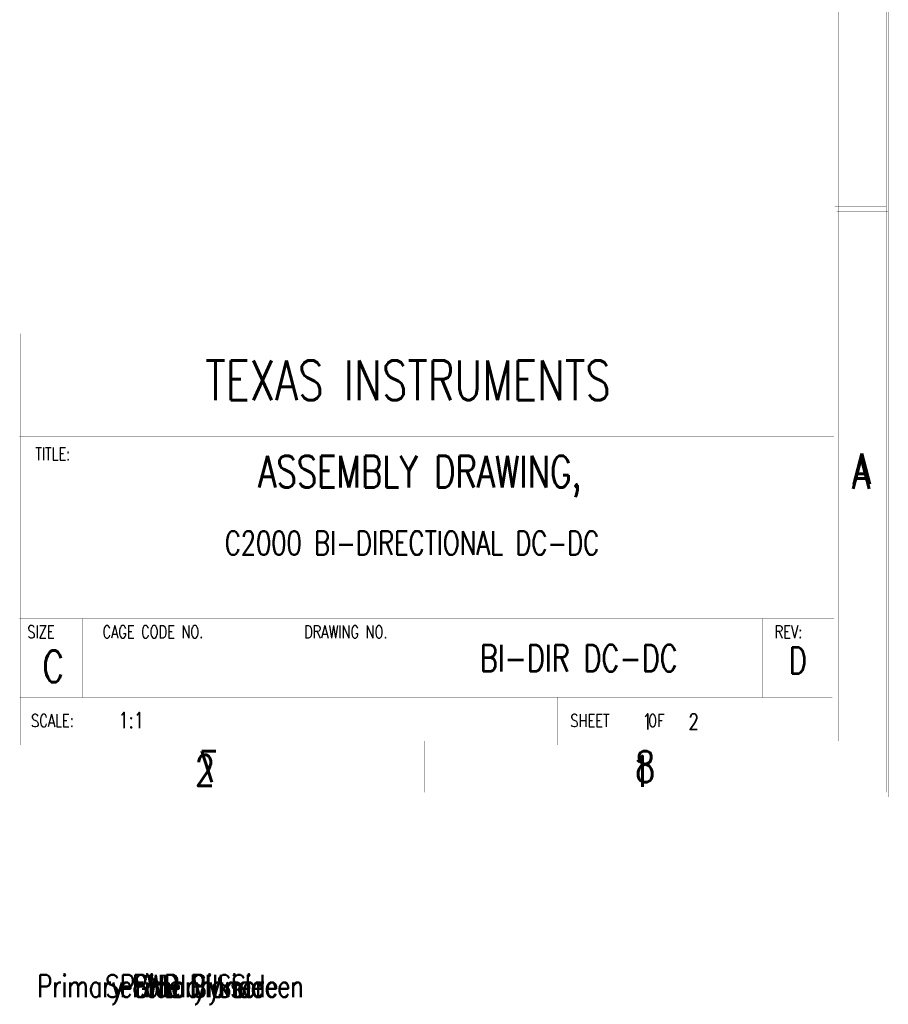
# Model space of a CAD drawing. Extents: x -4.8 to 11.7, y -3.6 to 8.1.
# Tile 27 of 53: x 7.6 to 11.7, y -3.6 to 1. Entities that reach past the tile are written whole.
import ezdxf
from ezdxf.enums import TextEntityAlignment as Align

# ---------------------------------------------------------------- set-up
doc = ezdxf.new("R2010")
doc.units = 0
for name, color, linetype in [('2D_LINE_129', 2, 'CONTINUOUS'), ('2D_LINE_130', 106, 'CONTINUOUS'), ('TEXT_01', 1, 'CONTINUOUS'), ('TEXT_02', 231, 'CONTINUOUS'), ('TEXT_03', 112, 'CONTINUOUS'), ('TEXT_04', 5, 'CONTINUOUS'), ('TEXT_123', 255, 'CONTINUOUS'), ('TEXT_129', 2, 'CONTINUOUS'), ('TEXT_130', 106, 'CONTINUOUS')]:
    doc.layers.add(name, color=color, linetype=linetype)
doc.styles.add('W0$00075', font='simplex', dxfattribs={"width": 0.75})
doc.styles.add('W0$001', font='simplex', dxfattribs={"width": 0.75})
doc.styles.add('W0$01', font='simplex', dxfattribs={"width": 0.75})

# ---------------------------------------------------------------- blocks, each defined once
blk = doc.blocks.new('SMOOTH_0$001')
at = {"const_width": 0.0005}
blk.add_lwpolyline([(-0.00025, 0, 1), (0.00025, 0, 1)], format="xyb", close=True, dxfattribs=at)
blk = doc.blocks.new('DRAWING_89')
at = {"layer": '2D_LINE_130', "const_width": 0.001}
for points in [[(15.9061, -0.4699), (-0.5924, -0.4699), (-0.5924, 10.2056), (15.9061, 10.2056)], [(15.6787, -0.2272), (-0.3346, -0.2272), (-0.3346, 9.963), (15.6787, 9.963)]]:
    blk.add_lwpolyline(points, close=True, dxfattribs=at)
for points in [[(15.9061, 2.2961), (15.6635, 2.2961)], [(13.7225, -0.4699), (13.7225, -0.2272)]]:
    blk.add_lwpolyline(points, dxfattribs=at)
at = {"layer": '2D_LINE_130'}
for p in [(15.6635, 2.2961), (15.9061, 2.2961), (13.7225, -0.2272), (15.6787, -0.2272), (13.7225, -0.4699), (15.9061, -0.4699)]:
    blk.add_blockref('SMOOTH_0$001', p, dxfattribs=at)
at = {"layer": 'TEXT_130', "style": 'W0$00075', "text_generation_flag": 2, "width": 0.75}
for s, p in [('A', (15.8333, 0.9859)), ('7', (12.752, -0.4213)), ('8', (14.8143, -0.4213))]:
    blk.add_text(s, height=0.1456, dxfattribs=at).set_placement(p)
blk = doc.blocks.new('DRAWING_90')
at = {"layer": '2D_LINE_129', "const_width": 0.001}
blk.add_lwpolyline([(0, 0), (0, 0.3736)], dxfattribs=at)
at = {"layer": '2D_LINE_129'}
for p in [(0, 0.3736), (0, 0)]:
    blk.add_blockref('SMOOTH_0$001', p, dxfattribs=at)
blk = doc.blocks.new('DRAWING_91')
at = {"layer": '2D_LINE_129', "const_width": 0.001}
blk.add_lwpolyline([(0, 0), (3.8485, 0)], dxfattribs=at)
at = {"layer": '2D_LINE_129'}
for p in [(0, 0), (3.8485, 0)]:
    blk.add_blockref('SMOOTH_0$001', p, dxfattribs=at)
blk = doc.blocks.new('DRAWING_92')
at = {"layer": '2D_LINE_129', "const_width": 0.001}
blk.add_lwpolyline([(0, 0), (3.838, 0)], dxfattribs=at)
at = {"layer": '2D_LINE_129'}
for p in [(0, 0), (3.838, 0)]:
    blk.add_blockref('SMOOTH_0$001', p, dxfattribs=at)
blk = doc.blocks.new('DRAWING_93')
at = {"layer": '2D_LINE_129', "const_width": 0.001}
blk.add_lwpolyline([(0, 0), (0, 0.2242)], dxfattribs=at)
at = {"layer": '2D_LINE_129'}
for p in [(0, 0.2242), (0, 0)]:
    blk.add_blockref('SMOOTH_0$001', p, dxfattribs=at)
blk = doc.blocks.new('DRAWING_94')
at = {"layer": '2D_LINE_129', "const_width": 0.001}
blk.add_lwpolyline([(0, 0), (16.4985, 0), (16.4985, 10.6755), (0, 10.6755)], close=True, dxfattribs=at)
at = {"layer": '2D_LINE_129'}
blk.add_blockref('SMOOTH_0$001', (16.4985, 0), dxfattribs=at)
blk = doc.blocks.new('DRAWING_95')
at = {"layer": '2D_LINE_129', "const_width": 0.001}
blk.add_lwpolyline([(0, 0), (3.8485, 0)], dxfattribs=at)
at = {"layer": '2D_LINE_129'}
for p in [(0, 0), (3.8485, 0)]:
    blk.add_blockref('SMOOTH_0$001', p, dxfattribs=at)
blk = doc.blocks.new('DRAWING_96')
at = {"layer": '2D_LINE_129', "const_width": 0.001}
blk.add_lwpolyline([(0, 0), (9.4905, 0)], dxfattribs=at)
at = {"layer": '2D_LINE_129'}
for p in [(0, 0), (9.4905, 0)]:
    blk.add_blockref('SMOOTH_0$001', p, dxfattribs=at)
blk = doc.blocks.new('DRAWING_97')
at = {"layer": '2D_LINE_129', "const_width": 0.001}
blk.add_lwpolyline([(0, 0), (0.2426, 0)], dxfattribs=at)
at = {"layer": '2D_LINE_129'}
for p in [(0, 0), (0.2426, 0)]:
    blk.add_blockref('SMOOTH_0$001', p, dxfattribs=at)
blk = doc.blocks.new('DRAWING_117')
at = {"layer": '2D_LINE_129', "const_width": 0.001}
blk.add_lwpolyline([(0, 0), (16.0133, 0), (16.0133, 10.1903), (0, 10.1903)], close=True, dxfattribs=at)
at = {"layer": '2D_LINE_129'}
blk.add_blockref('SMOOTH_0$001', (16.0133, 0), dxfattribs=at)
blk = doc.blocks.new('DRAWING_156')
at = {"layer": '2D_LINE_129', "const_width": 0.001}
blk.add_lwpolyline([(0, 0), (0, 1.9429)], dxfattribs=at)
at = {"layer": '2D_LINE_129'}
for p in [(0, 1.9429), (0, 0)]:
    blk.add_blockref('SMOOTH_0$001', p, dxfattribs=at)
blk = doc.blocks.new('DRAWING_157')
at = {"layer": '2D_LINE_129', "const_width": 0.001}
blk.add_lwpolyline([(0, 0), (0, 0.3736)], dxfattribs=at)
at = {"layer": '2D_LINE_129'}
for p in [(0, 0.3736), (0, 0)]:
    blk.add_blockref('SMOOTH_0$001', p, dxfattribs=at)
blk = doc.blocks.new('DRAWING_158')
at = {"layer": '2D_LINE_129', "const_width": 0.001}
blk.add_lwpolyline([(0, 0), (0, 0.2242)], dxfattribs=at)
at = {"layer": '2D_LINE_129'}
for p in [(0, 0.2242), (0, 0)]:
    blk.add_blockref('SMOOTH_0$001', p, dxfattribs=at)
blk = doc.blocks.new('DRAWING_159')
at = {"layer": '2D_LINE_129', "const_width": 0.001}
blk.add_lwpolyline([(0, 0), (0, 0.3736)], dxfattribs=at)
at = {"layer": '2D_LINE_129'}
for p in [(0, 0.3736), (0, 0)]:
    blk.add_blockref('SMOOTH_0$001', p, dxfattribs=at)
blk = doc.blocks.new('DRAWING_164')
at = {"layer": '2D_LINE_129', "const_width": 0.001}
blk.add_lwpolyline([(0, 0), (0, 0.2426)], dxfattribs=at)
at = {"layer": '2D_LINE_129'}
for p in [(0, 0.2426), (0, 0)]:
    blk.add_blockref('SMOOTH_0$001', p, dxfattribs=at)

msp = doc.modelspace()

# ---------------------------------------------------------------- block references
for name, p in [('DRAWING_89', (-4.2394, -2.1304)), ('DRAWING_94', (-4.8225, -2.6223)), ('DRAWING_117', (-4.5951, -2.3796)), ('DRAWING_97', (11.4334, 0.1437)), ('DRAWING_96', (1.9294, -0.4337)), ('DRAWING_156', (7.5742, -2.3766)), ('DRAWING_95', (7.5714, -0.9194)), ('DRAWING_91', (7.5714, -1.7788)), ('DRAWING_157', (7.8703, -2.1524)), ('DRAWING_159', (8.8418, -2.1524)), ('DRAWING_90', (11.0836, -2.1524)), ('DRAWING_92', (7.5735, -2.1504)), ('DRAWING_158', (8.3187, -2.3766)), ('DRAWING_93', (10.1122, -2.3766)), ('DRAWING_164', (9.4924, -2.6223))]:
    msp.add_blockref(name, p)

# ---------------------------------------------------------------- texts
at = {"layer": 'TEXT_01', "style": 'W0$01', "width": 0.75}
msp.add_text('Primary Side', height=0.105, dxfattribs=at).set_placement((8.3856, -3.5154), align=Align.MIDDLE_CENTER)
at = {"layer": 'TEXT_02', "style": 'W0$01', "width": 0.75}
msp.add_text('GND Plane', height=0.105, dxfattribs=at).set_placement((8.3856, -3.5154), align=Align.MIDDLE_CENTER)
at = {"layer": 'TEXT_03', "style": 'W0$01', "width": 0.75}
msp.add_text('PWR Plane', height=0.105, dxfattribs=at).set_placement((8.3856, -3.5154), align=Align.MIDDLE_CENTER)
at = {"layer": 'TEXT_04', "style": 'W0$01', "width": 0.75}
msp.add_text('Secondary Side', height=0.105, dxfattribs=at).set_placement((8.3856, -3.5154), align=Align.MIDDLE_CENTER)
at = {"layer": 'TEXT_123', "style": 'W0$01', "width": 0.75}
msp.add_text('Primary Side Silkscreen', height=0.105, dxfattribs=at).set_placement((8.2856, -3.5154), align=Align.MIDDLE_CENTER)
at = {"layer": 'TEXT_129', "style": 'W0$001', "width": 0.75}
for s, height, p in [('TEXAS INSTRUMENTS', 0.186816, (9.4073, -0.6535)), ('ASSEMBLY DRAWING,', 0.149457, (9.4635, -1.0848)), ('C2000 BI-DIRECTIONAL DC-DC', 0.112098, (9.426, -1.4223)), ('BI-DIR DC-DC', 0.126, (10.2135, -1.966))]:
    msp.add_text(s, height=height, dxfattribs=at).set_placement(p, align=Align.MIDDLE_CENTER)
for s, height, p in [('TITLE:', 0.05978, (7.6461, -1.0315)), ('A', 0.1456, (11.5062, -1.1665)), ('SIZE', 0.05978, (7.6087, -1.8722)), ('CAGE CODE NO.', 0.059783, (7.9637, -1.8722)), ('DRAWING NO.', 0.059783, (8.9165, -1.8722)), ('REV:', 0.05978, (11.1397, -1.8722)), ('C', 0.1495, (7.6806, -2.0798)), ('D', 0.126, (11.2056, -2.0404)), ('SCALE:', 0.05978, (7.6264, -2.2914)), ('1:1', 0.07473, (8.0395, -2.2963)), ('SHEET     OF', 0.059783, (10.1745, -2.2914)), ('1    2', 0.07473, (10.5135, -2.3035)), ('2', 0.1456, (8.4006, -2.5689)), ('1', 0.1456, (10.4629, -2.5737))]:
    msp.add_text(s, height=height, dxfattribs=at).set_placement(p)

doc.saveas('drawing.dxf')
